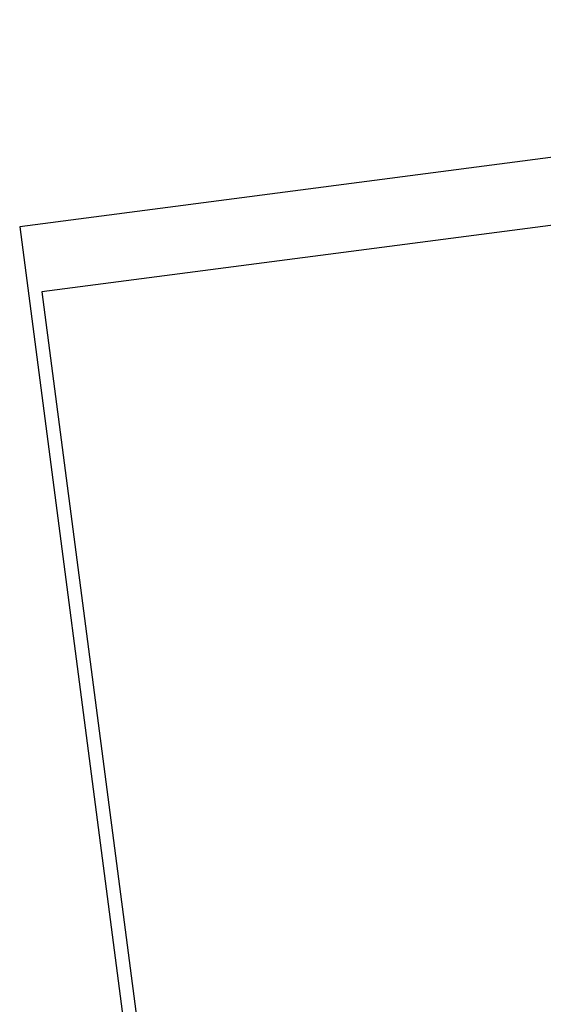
# Model space of a CAD drawing. Extents: x 446008 to 446745, y 447032 to 448234.
# Tile 20 of 24: x 446008 to 446203, y 447868 to 448234. Entities that reach past the tile are written whole.
import ezdxf

# ---------------------------------------------------------------- set-up
doc = ezdxf.new("R2010")
doc.units = 0
doc.header["$LTSCALE"] = 2
doc.header["$MEASUREMENT"] = 0
doc.linetypes.add('AUSGEZOGEN', pattern=[0])
doc.layers.get('0').update_dxf_attribs({"linetype": 'AUSGEZOGEN'})
for name, color, linetype in [('FBR', 8, 'CONTINUOUS'), ('Planeinteilung', 6, 'CONTINUOUS'), ('RAHMEN', 250, 'AUSGEZOGEN')]:
    doc.layers.add(name, color=color, linetype=linetype)

# ---------------------------------------------------------------- blocks, each defined once
blk = doc.blocks.new('1135594')
for p, q in [((0, 297), (0, 0)), ((0, 0), (1135, 0))]:
    blk.add_line(p, q)
at = {"layer": 'RAHMEN'}
for p, q in [((25, 589), (25, 5)), ((25, 5), (950, 5))]:
    blk.add_line(p, q, dxfattribs=at)

msp = doc.modelspace()

# ---------------------------------------------------------------- linework, layer by layer
at = {"layer": 'FBR', "flags": 128}
for points in [[(446416.85, 447335.74, -0.000001), (446418.45, 447323.41, -0.000146)], [(446363.33, 447740.45, 0.000002), (446366.28, 447717.76, 0.000326)]]:
    msp.add_lwpolyline(points, format="xyb", dxfattribs=at)

# ---------------------------------------------------------------- block references
at = {"layer": 'Planeinteilung', "linetype": 'Continuous', "rotation": 277.4472801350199}
msp.add_blockref('1135594', (446008.46, 448157.18), dxfattribs=at)

doc.saveas('drawing.dxf')
